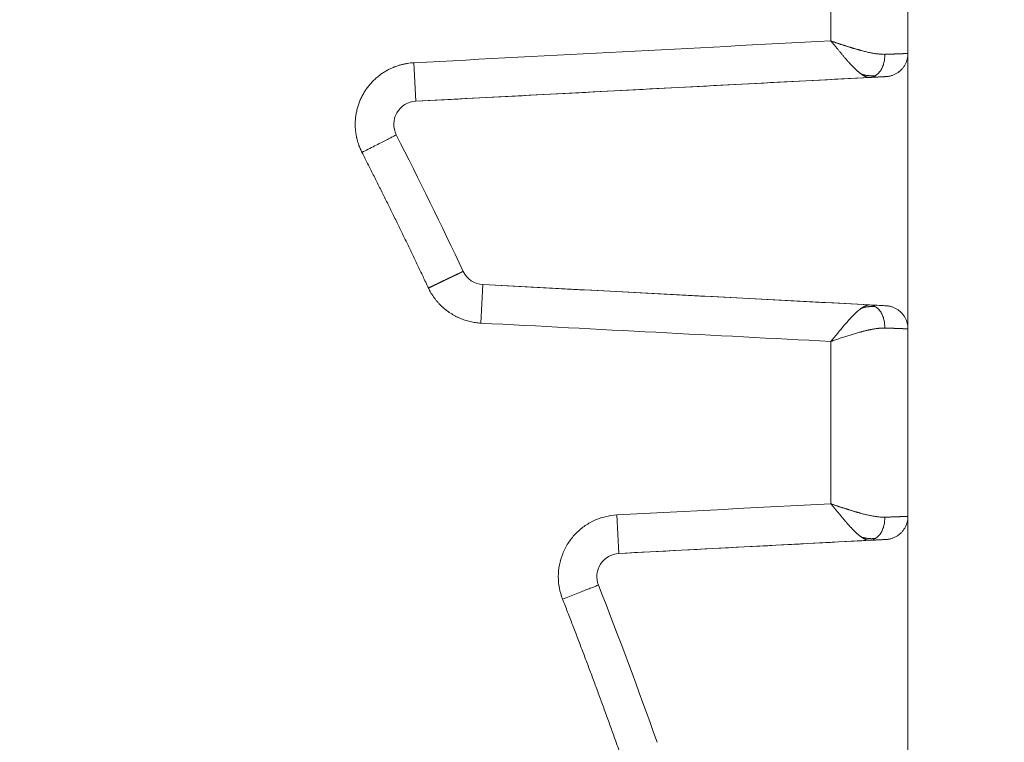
# Model space of a CAD drawing. Header units: millimetres. Extents: x 51337 to 61814, y -21781 to -12277.
# Tile 247 of 256: x 59309 to 59322, y -20692 to -20683. Entities that reach past the tile are written whole.
import ezdxf

# ---------------------------------------------------------------- set-up
doc = ezdxf.new("R2010")
doc.units = ezdxf.units.MM
doc.header["$LTSCALE"] = 0.3175
doc.layers.add('1轮廓实线层', color=7, linetype='Continuous', lineweight=18)

msp = doc.modelspace()

# ---------------------------------------------------------------- linework, layer by layer
at = {"layer": '1轮廓实线层'}
for p, q in [((59320.29339, -20675.97664), (59320.29339, -20683.19195)), ((59320.29339, -20683.19195), (59320.29339, -20675.97664)), ((59320.29339, -20686.76133), (59320.29339, -20683.19195)), ((59313.90935, -20683.81122), (59313.88318, -20683.3119)), ((59313.90935, -20683.81122), (59319.79751, -20683.50263)), ((59314.78128, -20686.18776), (59314.75511, -20686.68708)), ((59319.79898, -20686.45073), (59314.78128, -20686.18776)), ((59320.29339, -20689.19195), (59320.29339, -20686.76133)), ((59320.29339, -20689.19195), (59320.29339, -20686.76133)), ((59316.54313, -20689.67318), (59316.51696, -20689.17387)), ((59320.29339, -20692.76133), (59320.29339, -20689.19195)), ((59316.54313, -20689.67318), (59319.79751, -20689.50263))]:
    msp.add_line(p, q, dxfattribs=at)
for centre, radius, start, end in [((59255.29339, -20713.97664), 117.32051, 300.7584308, 103.5504853), ((59313.92505, -20684.1108), 0.3, 93, 206.993513), ((59313.92505, -20684.1108), 0.3, 93, 206.993416), ((59255.29339, -20713.97664), 65.5, 25.2694902, 26.9934158), ((59314.79698, -20685.88818), 0.3, 205.269489, 267), ((59314.79698, -20685.88818), 0.3, 205.26949, 267), ((59316.55883, -20689.97277), 0.3, 92.999998, 201.395301), ((59316.55883, -20689.97277), 0.3, 93, 201.395301), ((59255.29339, -20713.97664), 65.5, 19.4922739, 21.3953014), ((59255.29339, -20713.97664), 65.5, 19.4922739, 21.3953014)]:
    msp.add_arc(centre, radius, start, end, dxfattribs=at)
for points, degree in [([(59319.29339, -20675.97664), (59319.29339, -20678.32722), (59319.29339, -20680.67779), (59319.29339, -20683.02836)], 3), ([(59319.29339, -20683.02836), (59317.48998, -20683.12288), (59315.68658, -20683.21739), (59313.88318, -20683.3119)], 3), ([(59313.90935, -20683.81122), (59314.89095, -20683.75977), (59316.85416, -20683.65688), (59318.81738, -20683.554), (59319.79898, -20683.50255)], 3), ([(59319.68362, -20683.45771), (59319.77729, -20683.48894), (59319.87341, -20683.47848)], 2), ([(59320.00914, -20683.49154), (59320.00904, -20683.49154), (59319.89963, -20683.49728), (59319.79898, -20683.50255)], 2), ([(59313.65773, -20684.24697), (59313.9559, -20684.83233), (59314.24526, -20685.42217), (59314.52569, -20686.01624)], 3), ([(59319.79898, -20686.45073), (59318.9627, -20686.4069), (59317.29013, -20686.31925), (59315.61757, -20686.23159), (59314.78128, -20686.18776)], 3), ([(59319.87329, -20686.47473), (59319.77703, -20686.46424), (59319.68327, -20686.49553)], 2), ([(59320.00914, -20686.46175), (59320.00904, -20686.46174), (59319.93241, -20686.45772), (59319.79898, -20686.45073)], 3), ([(59314.75511, -20686.68708), (59316.26787, -20686.76636), (59317.78063, -20686.84564), (59319.29339, -20686.92492)], 3), ([(59319.29339, -20686.92492), (59319.29339, -20687.62607), (59319.29339, -20688.32722), (59319.29339, -20689.02836)], 3), ([(59319.29339, -20689.02836), (59318.36791, -20689.07687), (59317.44243, -20689.12537), (59316.51696, -20689.17387)], 3), ([(59316.54313, -20689.67318), (59317.08577, -20689.64475), (59318.17105, -20689.58787), (59319.25634, -20689.53099), (59319.79898, -20689.50255)], 3), ([(59319.68362, -20689.45771), (59319.77729, -20689.48894), (59319.87341, -20689.47848)], 2), ([(59320.00914, -20689.49154), (59320.00904, -20689.49154), (59319.89963, -20689.49728), (59319.79898, -20689.50255)], 2)]:
    msp.add_open_spline(points, degree=degree, dxfattribs=at)
for points, knots in [([(59319.79898, -20683.50255), (59319.79742, -20683.50261), (59319.79428, -20683.50272), (59319.78943, -20683.50258), (59319.78444, -20683.50219), (59319.77931, -20683.50153), (59319.77405, -20683.50061), (59319.76864, -20683.49942), (59319.7631, -20683.49795), (59319.75741, -20683.4962), (59319.75159, -20683.49416), (59319.74562, -20683.49183), (59319.73951, -20683.48921), (59319.73327, -20683.48629), (59319.72688, -20683.48307), (59319.72035, -20683.47954), (59319.71367, -20683.47571), (59319.70686, -20683.47157), (59319.69991, -20683.46711), (59319.69281, -20683.46234), (59319.68557, -20683.45725), (59319.67819, -20683.45184), (59319.67066, -20683.44611), (59319.663, -20683.44005), (59319.65519, -20683.43367), (59319.64724, -20683.42697), (59319.63915, -20683.41995), (59319.63091, -20683.4126), (59319.62253, -20683.40492), (59319.61401, -20683.39692), (59319.60535, -20683.3886), (59319.59654, -20683.37996), (59319.5876, -20683.37101), (59319.57851, -20683.36173), (59319.56928, -20683.35214), (59319.55991, -20683.34225), (59319.55039, -20683.33204), (59319.54074, -20683.32153), (59319.53094, -20683.31073), (59319.52101, -20683.29963), (59319.51093, -20683.28825), (59319.50071, -20683.27658), (59319.49036, -20683.26464), (59319.47986, -20683.25243), (59319.46923, -20683.23996), (59319.45845, -20683.22724), (59319.44754, -20683.21428), (59319.43649, -20683.20108), (59319.4253, -20683.18765), (59319.41398, -20683.17401), (59319.40252, -20683.16016), (59319.39092, -20683.14613), (59319.37919, -20683.1319), (59319.36733, -20683.11751), (59319.35533, -20683.10296), (59319.3432, -20683.08827), (59319.33094, -20683.07344), (59319.31854, -20683.0585), (59319.30602, -20683.04345), (59319.29761, -20683.03341), (59319.29339, -20683.02836)], [0, 0, 0, 0, 0.01327513, 0.02668107, 0.04021847, 0.05388793, 0.06769004, 0.08162538, 0.09569451, 0.10989797, 0.12423628, 0.13870997, 0.15331952, 0.16806543, 0.18294817, 0.19796819, 0.21312594, 0.22842186, 0.24385637, 0.25942988, 0.27514279, 0.29099548, 0.30698835, 0.32312176, 0.33939606, 0.35581162, 0.37236877, 0.38906785, 0.40590917, 0.42289306, 0.44001983, 0.45728978, 0.47470319, 0.49226037, 0.50996157, 0.52780709, 0.54579718, 0.56393211, 0.58221212, 0.60063748, 0.6192084, 0.63792515, 0.65678793, 0.67579699, 0.69495253, 0.71425478, 0.73370395, 0.75330024, 0.77304384, 0.79293497, 0.81297381, 0.83316054, 0.85349536, 0.87397844, 0.89460995, 0.91539008, 0.93631898, 0.95739683, 0.97862378, 1, 1, 1, 1]), ([(59319.29339, -20683.02836), (59319.29834, -20683.03014), (59319.30821, -20683.03368), (59319.32301, -20683.03892), (59319.33774, -20683.04409), (59319.35241, -20683.0492), (59319.36701, -20683.05423), (59319.38153, -20683.0592), (59319.39598, -20683.06409), (59319.41035, -20683.06892), (59319.42465, -20683.07368), (59319.43885, -20683.07837), (59319.45297, -20683.08299), (59319.46701, -20683.08754), (59319.48095, -20683.09202), (59319.4948, -20683.09643), (59319.50855, -20683.10077), (59319.5222, -20683.10504), (59319.53576, -20683.10924), (59319.54921, -20683.11338), (59319.56256, -20683.11744), (59319.5758, -20683.12144), (59319.58894, -20683.12536), (59319.60196, -20683.12922), (59319.61488, -20683.133), (59319.62768, -20683.13672), (59319.64036, -20683.14037), (59319.65293, -20683.14395), (59319.66539, -20683.14746), (59319.67772, -20683.1509), (59319.69495, -20683.15566), (59319.71691, -20683.16153), (59319.74337, -20683.16816), (59319.76924, -20683.17422), (59319.7945, -20683.1797), (59319.81916, -20683.18461), (59319.84318, -20683.18893), (59319.86658, -20683.19268), (59319.88933, -20683.19586), (59319.91143, -20683.19845), (59319.93288, -20683.20047), (59319.95367, -20683.2019), (59319.97383, -20683.2028), (59319.98679, -20683.20291), (59319.99324, -20683.20296)], [0, 0, 0, 0, 0.01975926, 0.03942234, 0.05898941, 0.07846064, 0.09783622, 0.11711632, 0.13630111, 0.1553908, 0.17438556, 0.19328559, 0.21209108, 0.23080223, 0.24941922, 0.26794228, 0.2863716, 0.30470739, 0.32294987, 0.34109924, 0.35915573, 0.37711956, 0.39499095, 0.41277014, 0.43045735, 0.44805282, 0.46555679, 0.4829695, 0.50029121, 0.51752216, 0.53466261, 0.57285755, 0.61060887, 0.64792749, 0.68482471, 0.72131223, 0.75740215, 0.79310694, 0.82843954, 0.86341324, 0.89804178, 0.93233932, 0.9663204, 1, 1, 1, 1]), ([(59319.79898, -20683.50255), (59319.81111, -20683.50192), (59319.83608, -20683.49757), (59319.87386, -20683.4803), (59319.90971, -20683.45164), (59319.94118, -20683.41231), (59319.96618, -20683.36442), (59319.98915, -20683.29343), (59319.99416, -20683.23755), (59319.99324, -20683.20296)], [0, 0, 0, 0, 0.12509682, 0.25020614, 0.37531547, 0.5004248, 0.62553413, 0.75064346, 1, 1, 1, 1]), ([(59319.99324, -20683.20296), (59319.99714, -20683.20282), (59320.00493, -20683.20253), (59320.01637, -20683.20212), (59320.0276, -20683.20171), (59320.03861, -20683.2013), (59320.04939, -20683.20091), (59320.05996, -20683.20052), (59320.07029, -20683.20015), (59320.08041, -20683.19978), (59320.09029, -20683.19942), (59320.09994, -20683.19907), (59320.10937, -20683.19872), (59320.11856, -20683.19839), (59320.12752, -20683.19806), (59320.13624, -20683.19775), (59320.14474, -20683.19744), (59320.15299, -20683.19714), (59320.16101, -20683.19685), (59320.1688, -20683.19656), (59320.17635, -20683.19629), (59320.18366, -20683.19602), (59320.19073, -20683.19576), (59320.19757, -20683.19551), (59320.20416, -20683.19527), (59320.21052, -20683.19504), (59320.21664, -20683.19481), (59320.22253, -20683.1946), (59320.22817, -20683.19439), (59320.23358, -20683.19419), (59320.23874, -20683.194), (59320.24367, -20683.19382), (59320.24836, -20683.19364), (59320.25282, -20683.19348), (59320.25704, -20683.19332), (59320.26102, -20683.19317), (59320.26477, -20683.19304), (59320.26828, -20683.1929), (59320.27156, -20683.19278), (59320.27461, -20683.19267), (59320.27742, -20683.19256), (59320.28, -20683.19246), (59320.28235, -20683.19237), (59320.28447, -20683.19229), (59320.28636, -20683.19222), (59320.28803, -20683.19216), (59320.28947, -20683.1921), (59320.29068, -20683.19206), (59320.29167, -20683.19202), (59320.29244, -20683.19199), (59320.29298, -20683.19197), (59320.29323, -20683.19196), (59320.29333, -20683.19195), (59320.29339, -20683.19195)], [0, 0, 0, 0, 0.02079045, 0.04153715, 0.06224009, 0.08289928, 0.10351473, 0.12408644, 0.14461441, 0.16509865, 0.18553916, 0.20593596, 0.22628903, 0.2465984, 0.26686405, 0.287086, 0.30726426, 0.32739882, 0.34748969, 0.36753688, 0.38754039, 0.40750022, 0.42741639, 0.44728889, 0.46711773, 0.48690292, 0.50664446, 0.52634236, 0.54599662, 0.56560724, 0.58517424, 0.60469761, 0.62417737, 0.64361351, 0.66300605, 0.68235498, 0.70166032, 0.72092207, 0.74014023, 0.75931482, 0.77844583, 0.79753327, 0.81657715, 0.83557747, 0.85453424, 0.87344747, 0.89231715, 0.91114331, 0.92992593, 0.94866504, 0.96736062, 0.9860127, 1, 1, 1, 1]), ([(59313.21231, -20684.47414), (59313.23856, -20684.46075), (59313.26578, -20684.44686), (59313.32093, -20684.41873), (59313.34885, -20684.40449), (59313.40368, -20684.37653), (59313.43058, -20684.36281), (59313.48151, -20684.33684), (59313.50552, -20684.32459), (59313.54901, -20684.30242), (59313.56848, -20684.29249), (59313.60178, -20684.27551), (59313.61561, -20684.26846), (59313.63731, -20684.25739), (59313.64519, -20684.25337), (59313.65519, -20684.24828), (59313.65764, -20684.2471), (59313.6577, -20684.24695)], [0, 0, 0, 0, 0.12565513, 0.12565513, 0.25131026, 0.25131026, 0.37696539, 0.37696539, 0.50262052, 0.50262052, 0.62827565, 0.62827565, 0.75393078, 0.75393078, 0.87958591, 0.87958591, 1, 1, 1, 1]), ([(59314.07487, -20686.2325), (59314.07603, -20686.23193), (59314.07839, -20686.23078), (59314.08195, -20686.22903), (59314.08558, -20686.22725), (59314.08927, -20686.22545), (59314.09303, -20686.22361), (59314.09685, -20686.22175), (59314.10074, -20686.21985), (59314.10468, -20686.21793), (59314.10869, -20686.21598), (59314.11277, -20686.214), (59314.1169, -20686.21199), (59314.12109, -20686.20995), (59314.12534, -20686.20789), (59314.12965, -20686.2058), (59314.13402, -20686.20368), (59314.13844, -20686.20154), (59314.14292, -20686.19937), (59314.14745, -20686.19718), (59314.15204, -20686.19496), (59314.15668, -20686.19272), (59314.16137, -20686.19045), (59314.1661, -20686.18816), (59314.17089, -20686.18585), (59314.17572, -20686.18352), (59314.1806, -20686.18117), (59314.18552, -20686.1788), (59314.19048, -20686.17641), (59314.19548, -20686.174), (59314.20052, -20686.17157), (59314.20559, -20686.16913), (59314.2107, -20686.16667), (59314.21584, -20686.1642), (59314.22102, -20686.16171), (59314.22622, -20686.15922), (59314.23144, -20686.1567), (59314.23669, -20686.15418), (59314.24197, -20686.15165), (59314.24726, -20686.14911), (59314.25257, -20686.14656), (59314.25789, -20686.14401), (59314.26322, -20686.14145), (59314.26857, -20686.13889), (59314.27392, -20686.13633), (59314.27927, -20686.13376), (59314.28463, -20686.13119), (59314.28999, -20686.12863), (59314.29534, -20686.12607), (59314.30068, -20686.12351), (59314.30602, -20686.12095), (59314.31135, -20686.1184), (59314.31666, -20686.11586), (59314.32195, -20686.11333), (59314.32722, -20686.11081), (59314.33247, -20686.1083), (59314.33769, -20686.1058), (59314.34288, -20686.10332), (59314.34805, -20686.10085), (59314.35317, -20686.0984), (59314.35826, -20686.09597), (59314.36331, -20686.09356), (59314.36832, -20686.09117), (59314.37328, -20686.0888), (59314.3782, -20686.08645), (59314.38306, -20686.08413), (59314.38787, -20686.08183), (59314.39263, -20686.07956), (59314.39735, -20686.07731), (59314.40206, -20686.07506), (59314.40676, -20686.07282), (59314.41145, -20686.07058), (59314.41613, -20686.06835), (59314.42078, -20686.06613), (59314.42541, -20686.06393), (59314.43001, -20686.06173), (59314.43458, -20686.05956), (59314.4391, -20686.0574), (59314.44358, -20686.05527), (59314.44802, -20686.05316), (59314.45239, -20686.05108), (59314.45671, -20686.04902), (59314.46096, -20686.047), (59314.46513, -20686.04502), (59314.46922, -20686.04307), (59314.47323, -20686.04116), (59314.47715, -20686.0393), (59314.48096, -20686.03748), (59314.48467, -20686.03572), (59314.48827, -20686.03401), (59314.49175, -20686.03236), (59314.4951, -20686.03077), (59314.49831, -20686.02924), (59314.50139, -20686.02778), (59314.50431, -20686.02639), (59314.50708, -20686.02507), (59314.50969, -20686.02383), (59314.51213, -20686.02268), (59314.51438, -20686.02161), (59314.51646, -20686.02062), (59314.51834, -20686.01973), (59314.52003, -20686.01893), (59314.52151, -20686.01822), (59314.52277, -20686.01762), (59314.52382, -20686.01712), (59314.52465, -20686.01673), (59314.52524, -20686.01645), (59314.52554, -20686.01631), (59314.52563, -20686.01627), (59314.52569, -20686.01624)], [0, 0, 0, 0, 0.00497736, 0.0100474, 0.01520993, 0.02046477, 0.0258117, 0.03125048, 0.03678085, 0.04240254, 0.04811524, 0.05391864, 0.05981239, 0.06579611, 0.07186942, 0.07803188, 0.08428306, 0.09062247, 0.09704961, 0.10356395, 0.11016492, 0.11685194, 0.12362437, 0.13048157, 0.13742285, 0.14444748, 0.15155472, 0.15874378, 0.16601384, 0.17336404, 0.1807935, 0.18830129, 0.19588645, 0.20354798, 0.21128485, 0.21909599, 0.22698031, 0.23493665, 0.24296384, 0.25106067, 0.25922589, 0.26745821, 0.27575631, 0.28411884, 0.2925444, 0.30103158, 0.3095789, 0.31818487, 0.32684798, 0.33556665, 0.34433931, 0.35316434, 0.36204007, 0.37096484, 0.37993694, 0.38895464, 0.39801617, 0.40711977, 0.41626362, 0.4254459, 0.43466476, 0.44391834, 0.45320476, 0.46252212, 0.4718685, 0.48124199, 0.49064065, 0.50006253, 0.50954515, 0.51916406, 0.52892206, 0.53882, 0.5488587, 0.55903891, 0.56936132, 0.57982654, 0.59043513, 0.60118756, 0.61208422, 0.62312544, 0.63431142, 0.64564231, 0.65711812, 0.66873879, 0.68050413, 0.69241386, 0.70446756, 0.71666471, 0.72900464, 0.74148657, 0.75410957, 0.76687259, 0.77977442, 0.7928137, 0.80598894, 0.81929848, 0.8327405, 0.84631305, 0.86001397, 0.87384098, 0.88779161, 0.90186324, 0.91605306, 0.93035813, 0.9447753, 0.95930128, 0.97393262, 0.98866568, 1, 1, 1, 1]), ([(59319.29339, -20686.92492), (59319.29631, -20686.92143), (59319.30216, -20686.91445), (59319.31087, -20686.904), (59319.31953, -20686.8936), (59319.32812, -20686.88326), (59319.33664, -20686.87297), (59319.3451, -20686.86274), (59319.3535, -20686.85258), (59319.36183, -20686.84249), (59319.3701, -20686.83247), (59319.3783, -20686.82253), (59319.38643, -20686.81268), (59319.3945, -20686.80292), (59319.40251, -20686.79324), (59319.41044, -20686.78366), (59319.41831, -20686.77418), (59319.42612, -20686.76481), (59319.43385, -20686.75554), (59319.44152, -20686.74637), (59319.44912, -20686.73732), (59319.45666, -20686.72839), (59319.46413, -20686.71957), (59319.47153, -20686.71087), (59319.47886, -20686.7023), (59319.48612, -20686.69385), (59319.49332, -20686.68553), (59319.50044, -20686.67734), (59319.5075, -20686.66928), (59319.5145, -20686.66135), (59319.52142, -20686.65357), (59319.52827, -20686.64592), (59319.53506, -20686.63841), (59319.54177, -20686.63104), (59319.54842, -20686.62382), (59319.555, -20686.61674), (59319.56151, -20686.6098), (59319.56795, -20686.60301), (59319.57432, -20686.59637), (59319.58063, -20686.58988), (59319.58686, -20686.58354), (59319.59303, -20686.57735), (59319.59912, -20686.57131), (59319.60515, -20686.56542), (59319.6111, -20686.55968), (59319.61699, -20686.5541), (59319.62281, -20686.54866), (59319.62856, -20686.54339), (59319.63424, -20686.53826), (59319.63985, -20686.53329), (59319.64539, -20686.52846), (59319.65086, -20686.5238), (59319.65626, -20686.51928), (59319.66159, -20686.51492), (59319.66686, -20686.51071), (59319.67205, -20686.50665), (59319.67717, -20686.50274), (59319.68223, -20686.49898), (59319.68722, -20686.49537), (59319.69213, -20686.49191), (59319.69698, -20686.4886), (59319.70176, -20686.48544), (59319.70647, -20686.48242), (59319.71111, -20686.47954), (59319.71569, -20686.47682), (59319.72019, -20686.47423), (59319.72462, -20686.47179), (59319.72899, -20686.46949), (59319.73329, -20686.46733), (59319.73752, -20686.4653), (59319.74168, -20686.46342), (59319.74577, -20686.46167), (59319.74979, -20686.46005), (59319.75375, -20686.45857), (59319.75763, -20686.45722), (59319.76145, -20686.456), (59319.7652, -20686.45491), (59319.76889, -20686.45395), (59319.7725, -20686.45311), (59319.77605, -20686.45239), (59319.77953, -20686.4518), (59319.78294, -20686.45133), (59319.78628, -20686.45097), (59319.78956, -20686.45074), (59319.79277, -20686.45062), (59319.79591, -20686.4506), (59319.79796, -20686.45069), (59319.79898, -20686.45073)], [0, 0, 0, 0, 0.01482269, 0.02957057, 0.04424372, 0.05884216, 0.07336596, 0.08781516, 0.10218981, 0.11648998, 0.13071571, 0.14486705, 0.15894407, 0.17294682, 0.18687536, 0.20072974, 0.21451003, 0.22821628, 0.24184856, 0.25540693, 0.26889145, 0.28230218, 0.2956392, 0.30890256, 0.32209234, 0.3352086, 0.34825141, 0.36122085, 0.37411698, 0.38693989, 0.39968964, 0.41236631, 0.42496998, 0.43750072, 0.44995862, 0.46234376, 0.47465622, 0.48689609, 0.49906344, 0.51115838, 0.52318098, 0.53513134, 0.54700956, 0.55881571, 0.57054991, 0.58221224, 0.59380282, 0.60532173, 0.61676908, 0.62814498, 0.63944953, 0.65068284, 0.66184503, 0.6729362, 0.68395648, 0.69490597, 0.70578481, 0.7165931, 0.72733099, 0.73799859, 0.74859603, 0.75912345, 0.76958098, 0.77996875, 0.79028692, 0.80053562, 0.810715, 0.82082521, 0.8308664, 0.84083872, 0.85074234, 0.86057742, 0.87034412, 0.88004262, 0.88967307, 0.89923567, 0.90873059, 0.91815802, 0.92751814, 0.93681114, 0.94603723, 0.95519659, 0.96428945, 0.973316, 0.98227646, 0.99117105, 1, 1, 1, 1]), ([(59319.99324, -20686.75032), (59319.99416, -20686.71573), (59319.98915, -20686.65986), (59319.96618, -20686.58886), (59319.94118, -20686.54098), (59319.90971, -20686.50165), (59319.87387, -20686.47299), (59319.83608, -20686.45571), (59319.81111, -20686.45137), (59319.79898, -20686.45073)], [0, 0, 0, 0, 0.24935533, 0.37446404, 0.49957276, 0.62468147, 0.74979019, 0.8748989, 1, 1, 1, 1]), ([(59319.99324, -20686.75032), (59319.98976, -20686.75034), (59319.9828, -20686.75037), (59319.97214, -20686.75063), (59319.96129, -20686.75105), (59319.95025, -20686.75164), (59319.93901, -20686.7524), (59319.92758, -20686.75333), (59319.91596, -20686.75442), (59319.90414, -20686.75569), (59319.89214, -20686.75713), (59319.87994, -20686.75874), (59319.86755, -20686.76051), (59319.85498, -20686.76246), (59319.84222, -20686.76457), (59319.82927, -20686.76685), (59319.81614, -20686.76931), (59319.80282, -20686.77193), (59319.78933, -20686.77472), (59319.77565, -20686.77768), (59319.76179, -20686.78081), (59319.74776, -20686.78411), (59319.73356, -20686.78758), (59319.71918, -20686.79122), (59319.70464, -20686.79502), (59319.68645, -20686.79995), (59319.66446, -20686.80607), (59319.63852, -20686.81342), (59319.61209, -20686.82107), (59319.58516, -20686.82902), (59319.55777, -20686.83727), (59319.52993, -20686.84582), (59319.50165, -20686.85467), (59319.47295, -20686.86381), (59319.44386, -20686.87325), (59319.41439, -20686.88299), (59319.38458, -20686.89303), (59319.35443, -20686.90336), (59319.32398, -20686.91399), (59319.30362, -20686.92126), (59319.29339, -20686.92492)], [0, 0, 0, 0, 0.01820512, 0.03649684, 0.05487758, 0.07334972, 0.09191562, 0.1105776, 0.12933793, 0.14819888, 0.16716264, 0.18623139, 0.20540727, 0.22469239, 0.24408882, 0.26359858, 0.28322367, 0.30296607, 0.32282768, 0.34281042, 0.36291613, 0.38314664, 0.40350375, 0.42398921, 0.44460475, 0.46535206, 0.50094825, 0.53693522, 0.57331519, 0.61009031, 0.64726264, 0.6848342, 0.72280693, 0.76118271, 0.79996338, 0.8391507, 0.87874638, 0.9187521, 0.95916945, 1, 1, 1, 1]), ([(59320.29339, -20686.76133), (59320.29332, -20686.76133), (59320.29322, -20686.76132), (59320.29289, -20686.76131), (59320.29222, -20686.76129), (59320.29128, -20686.76125), (59320.29006, -20686.7612), (59320.28856, -20686.76115), (59320.28679, -20686.76108), (59320.28474, -20686.761), (59320.28241, -20686.76091), (59320.27979, -20686.76081), (59320.27689, -20686.7607), (59320.27371, -20686.76058), (59320.27024, -20686.76045), (59320.26649, -20686.76031), (59320.26244, -20686.76016), (59320.25811, -20686.76), (59320.25349, -20686.75983), (59320.24857, -20686.75965), (59320.24337, -20686.75945), (59320.23787, -20686.75925), (59320.23208, -20686.75904), (59320.226, -20686.75881), (59320.21962, -20686.75858), (59320.21295, -20686.75834), (59320.20599, -20686.75808), (59320.19874, -20686.75782), (59320.19119, -20686.75754), (59320.18335, -20686.75725), (59320.17522, -20686.75696), (59320.1668, -20686.75665), (59320.15808, -20686.75633), (59320.14908, -20686.756), (59320.13979, -20686.75567), (59320.1302, -20686.75532), (59320.12034, -20686.75496), (59320.11018, -20686.75459), (59320.09974, -20686.75421), (59320.08902, -20686.75382), (59320.07801, -20686.75342), (59320.06673, -20686.75301), (59320.05517, -20686.75259), (59320.04333, -20686.75215), (59320.03122, -20686.75171), (59320.01884, -20686.75126), (59320.0062, -20686.7508), (59319.99756, -20686.75048), (59319.99324, -20686.75032)], [0, 0, 0, 0, 0.01613645, 0.0368212, 0.05755942, 0.07835114, 0.09919634, 0.12009505, 0.14104726, 0.16205299, 0.18311225, 0.20422504, 0.22539137, 0.24661125, 0.26788469, 0.28921169, 0.31059226, 0.33202641, 0.35351415, 0.37505548, 0.39665041, 0.41829895, 0.4400011, 0.46175688, 0.48356628, 0.50542932, 0.52734601, 0.54931635, 0.57134034, 0.593418, 0.61554933, 0.63773434, 0.65997303, 0.68226542, 0.7046115, 0.72701129, 0.74946478, 0.771972, 0.79453294, 0.81714761, 0.83981601, 0.86253816, 0.88531406, 0.90814371, 0.93102713, 0.95396431, 0.97695526, 1, 1, 1, 1]), ([(59319.79898, -20689.50255), (59319.79742, -20689.50261), (59319.79428, -20689.50272), (59319.78943, -20689.50258), (59319.78444, -20689.50219), (59319.77931, -20689.50153), (59319.77405, -20689.50061), (59319.76864, -20689.49942), (59319.7631, -20689.49795), (59319.75741, -20689.4962), (59319.75159, -20689.49416), (59319.74562, -20689.49183), (59319.73951, -20689.48921), (59319.73327, -20689.48629), (59319.72688, -20689.48307), (59319.72035, -20689.47954), (59319.71367, -20689.47571), (59319.70686, -20689.47157), (59319.69991, -20689.46711), (59319.69281, -20689.46234), (59319.68557, -20689.45725), (59319.67819, -20689.45184), (59319.67066, -20689.44611), (59319.663, -20689.44005), (59319.65519, -20689.43367), (59319.64724, -20689.42697), (59319.63915, -20689.41995), (59319.63091, -20689.4126), (59319.62253, -20689.40492), (59319.61401, -20689.39692), (59319.60535, -20689.3886), (59319.59654, -20689.37996), (59319.5876, -20689.37101), (59319.57851, -20689.36173), (59319.56928, -20689.35214), (59319.55991, -20689.34225), (59319.55039, -20689.33204), (59319.54074, -20689.32153), (59319.53094, -20689.31073), (59319.52101, -20689.29963), (59319.51093, -20689.28825), (59319.50071, -20689.27658), (59319.49036, -20689.26464), (59319.47986, -20689.25243), (59319.46923, -20689.23996), (59319.45845, -20689.22724), (59319.44754, -20689.21428), (59319.43649, -20689.20108), (59319.4253, -20689.18765), (59319.41398, -20689.17401), (59319.40252, -20689.16016), (59319.39092, -20689.14613), (59319.37919, -20689.1319), (59319.36733, -20689.11751), (59319.35533, -20689.10296), (59319.3432, -20689.08827), (59319.33094, -20689.07344), (59319.31854, -20689.0585), (59319.30602, -20689.04345), (59319.29761, -20689.03341), (59319.29339, -20689.02836)], [0, 0, 0, 0, 0.01327512, 0.02668107, 0.04021847, 0.05388793, 0.06769004, 0.08162538, 0.09569451, 0.10989796, 0.12423628, 0.13870996, 0.15331952, 0.16806543, 0.18294816, 0.19796818, 0.21312594, 0.22842185, 0.24385636, 0.25942987, 0.27514278, 0.29099547, 0.30698834, 0.32312175, 0.33939605, 0.35581161, 0.37236876, 0.38906784, 0.40590916, 0.42289305, 0.44001982, 0.45728977, 0.47470318, 0.49226035, 0.50996156, 0.52780708, 0.54579717, 0.5639321, 0.58221211, 0.60063747, 0.61920839, 0.63792514, 0.65678792, 0.67579698, 0.69495252, 0.71425478, 0.73370394, 0.75330023, 0.77304384, 0.79293496, 0.8129738, 0.83316054, 0.85349535, 0.87397843, 0.89460995, 0.91539008, 0.93631898, 0.95739683, 0.97862378, 1, 1, 1, 1]), ([(59319.29339, -20689.02836), (59319.29834, -20689.03014), (59319.30821, -20689.03368), (59319.32301, -20689.03892), (59319.33774, -20689.04409), (59319.35241, -20689.0492), (59319.36701, -20689.05423), (59319.38153, -20689.0592), (59319.39598, -20689.06409), (59319.41035, -20689.06892), (59319.42465, -20689.07368), (59319.43885, -20689.07837), (59319.45297, -20689.08299), (59319.46701, -20689.08754), (59319.48095, -20689.09202), (59319.4948, -20689.09643), (59319.50855, -20689.10077), (59319.5222, -20689.10504), (59319.53576, -20689.10924), (59319.54921, -20689.11338), (59319.56256, -20689.11744), (59319.5758, -20689.12144), (59319.58894, -20689.12536), (59319.60196, -20689.12922), (59319.61488, -20689.133), (59319.62768, -20689.13672), (59319.64036, -20689.14037), (59319.65293, -20689.14395), (59319.66539, -20689.14746), (59319.67772, -20689.1509), (59319.69495, -20689.15566), (59319.71691, -20689.16153), (59319.74337, -20689.16816), (59319.76924, -20689.17422), (59319.7945, -20689.1797), (59319.81916, -20689.18461), (59319.84318, -20689.18893), (59319.86658, -20689.19268), (59319.88933, -20689.19586), (59319.91143, -20689.19845), (59319.93288, -20689.20047), (59319.95367, -20689.2019), (59319.97383, -20689.2028), (59319.98679, -20689.20291), (59319.99324, -20689.20296)], [0, 0, 0, 0, 0.01975926, 0.03942234, 0.05898941, 0.07846064, 0.09783622, 0.11711631, 0.13630111, 0.1553908, 0.17438556, 0.19328559, 0.21209108, 0.23080222, 0.24941922, 0.26794228, 0.2863716, 0.30470739, 0.32294986, 0.34109924, 0.35915573, 0.37711956, 0.39499095, 0.41277013, 0.43045734, 0.44805282, 0.46555679, 0.4829695, 0.50029121, 0.51752216, 0.53466261, 0.57285755, 0.61060887, 0.64792749, 0.68482471, 0.72131223, 0.75740215, 0.79310694, 0.82843954, 0.86341324, 0.89804178, 0.93233932, 0.9663204, 1, 1, 1, 1]), ([(59316.51696, -20689.17387), (59316.46641, -20689.17652), (59316.41612, -20689.18398), (59316.31785, -20689.20825), (59316.26986, -20689.22507), (59316.17793, -20689.26745), (59316.13399, -20689.29301), (59316.0517, -20689.35198), (59316.01337, -20689.38538), (59315.94369, -20689.4588), (59315.91234, -20689.49883), (59315.85776, -20689.58409), (59315.83453, -20689.62932), (59315.79702, -20689.72334), (59315.78274, -20689.77213), (59315.76364, -20689.87155), (59315.75883, -20689.92216), (59315.75883, -20689.97277)], [0, 0, 0, 0, 0.125, 0.125, 0.25, 0.25, 0.375, 0.375, 0.5, 0.5, 0.625, 0.625, 0.75, 0.75, 0.875, 0.875, 1, 1, 1, 1]), ([(59319.79898, -20689.50255), (59319.81111, -20689.50192), (59319.83608, -20689.49757), (59319.87386, -20689.4803), (59319.90971, -20689.45164), (59319.94118, -20689.41231), (59319.96618, -20689.36442), (59319.98915, -20689.29343), (59319.99416, -20689.23755), (59319.99324, -20689.20296)], [0, 0, 0, 0, 0.12509682, 0.25020614, 0.37531547, 0.5004248, 0.62553413, 0.75064346, 1, 1, 1, 1]), ([(59319.99324, -20689.20296), (59319.99714, -20689.20282), (59320.00493, -20689.20253), (59320.01637, -20689.20212), (59320.0276, -20689.20171), (59320.03861, -20689.2013), (59320.04939, -20689.20091), (59320.05996, -20689.20052), (59320.07029, -20689.20015), (59320.08041, -20689.19978), (59320.09029, -20689.19942), (59320.09994, -20689.19907), (59320.10937, -20689.19872), (59320.11856, -20689.19839), (59320.12752, -20689.19806), (59320.13624, -20689.19775), (59320.14474, -20689.19744), (59320.15299, -20689.19714), (59320.16101, -20689.19685), (59320.1688, -20689.19656), (59320.17635, -20689.19629), (59320.18366, -20689.19602), (59320.19073, -20689.19576), (59320.19757, -20689.19551), (59320.20416, -20689.19527), (59320.21052, -20689.19504), (59320.21664, -20689.19481), (59320.22253, -20689.1946), (59320.22817, -20689.19439), (59320.23358, -20689.19419), (59320.23874, -20689.194), (59320.24367, -20689.19382), (59320.24836, -20689.19364), (59320.25282, -20689.19348), (59320.25704, -20689.19332), (59320.26102, -20689.19317), (59320.26477, -20689.19304), (59320.26828, -20689.1929), (59320.27156, -20689.19278), (59320.27461, -20689.19267), (59320.27742, -20689.19256), (59320.28, -20689.19246), (59320.28235, -20689.19237), (59320.28447, -20689.19229), (59320.28636, -20689.19222), (59320.28803, -20689.19216), (59320.28947, -20689.1921), (59320.29068, -20689.19206), (59320.29167, -20689.19202), (59320.29244, -20689.19199), (59320.29298, -20689.19197), (59320.29323, -20689.19196), (59320.29333, -20689.19195), (59320.29339, -20689.19195)], [0, 0, 0, 0, 0.02079045, 0.04153715, 0.06224009, 0.08289928, 0.10351473, 0.12408644, 0.14461441, 0.16509865, 0.18553916, 0.20593596, 0.22628903, 0.2465984, 0.26686405, 0.287086, 0.30726426, 0.32739882, 0.34748969, 0.36753688, 0.38754039, 0.40750022, 0.42741639, 0.44728889, 0.46711773, 0.48690292, 0.50664446, 0.52634236, 0.54599662, 0.56560724, 0.58517424, 0.60469761, 0.62417737, 0.64361351, 0.66300605, 0.68235498, 0.70166032, 0.72092207, 0.74014023, 0.75931482, 0.77844583, 0.79753327, 0.81657715, 0.83557747, 0.85453424, 0.87344747, 0.89231715, 0.91114331, 0.92992593, 0.94866504, 0.96736062, 0.9860127, 1, 1, 1, 1]), ([(59315.75883, -20689.97277), (59315.75883, -20690.02256), (59315.76349, -20690.07235), (59315.78197, -20690.1702), (59315.79579, -20690.21826), (59315.81396, -20690.26461)], [0, 0, 0, 0, 0.5, 0.5, 1, 1, 1, 1]), ([(59315.81396, -20690.26461), (59315.84443, -20690.25268), (59315.8749, -20690.24074), (59315.93466, -20690.21732), (59315.96396, -20690.20584), (59316.02026, -20690.18378), (59316.04726, -20690.1732), (59316.09793, -20690.15335), (59316.1216, -20690.14408), (59316.16469, -20690.1272), (59316.18411, -20690.11959), (59316.21797, -20690.10632), (59316.2324, -20690.10067), (59316.25572, -20690.09153), (59316.26461, -20690.08805), (59316.27645, -20690.08341), (59316.27955, -20690.08219), (59316.27946, -20690.08223)], [0, 0, 0, 0, 0.12512807, 0.12512807, 0.25025614, 0.25025614, 0.37538422, 0.37538422, 0.50051229, 0.50051229, 0.62564036, 0.62564036, 0.75076843, 0.75076843, 0.8758965, 0.8758965, 1, 1, 1, 1])]:
    msp.add_open_spline(points, degree=3, knots=knots, dxfattribs=at)
for points, weights in [([(59320.00909, -20683.49154), (59320.17738, -20683.48272), (59320.29339, -20683.36048), (59320.29339, -20683.19195)], [0.999999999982, 0.816916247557, 0.816916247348, 0.999999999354]), ([(59313.88318, -20683.3119), (59313.45183, -20683.33451), (59313.12505, -20683.64424), (59313.12505, -20684.1108)], [0.986784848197, 0.763096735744, 0.706457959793, 0.816868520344]), ([(59314.07487, -20686.2325), (59314.20442, -20686.50418), (59314.45466, -20686.67133), (59314.75511, -20686.68708)], [0.850491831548, 0.771020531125, 0.771325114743, 0.851405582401]), ([(59320.29339, -20686.76133), (59320.29339, -20686.59281), (59320.17738, -20686.47056), (59320.00909, -20686.46174)], [0.999999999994, 0.816916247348, 0.816916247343, 0.99999999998]), ([(59320.00909, -20689.49154), (59320.17738, -20689.48272), (59320.29339, -20689.36048), (59320.29339, -20689.19195)], [0.999999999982, 0.816916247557, 0.816916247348, 0.999999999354]), ([(59315.81396, -20690.26461), (59316.07649, -20690.93469), (59316.32787, -20691.60903), (59316.56801, -20692.28746)], [0.851405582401, 0.851327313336, 0.851327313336, 0.851405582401])]:
    msp.add_rational_spline(points, weights, degree=3, dxfattribs=at)
for points, weights, knots in [([(59313.12505, -20684.1108), (59313.12505, -20684.24162), (59313.15652, -20684.3646), (59313.21223, -20684.47397), (59313.21227, -20684.47406), (59313.21231, -20684.47414)], [0.816868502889, 0.854303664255, 0.910942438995, 0.986784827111, 0.986784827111, 0.986784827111], [0, 0, 0, 0, 0.99932176, 0.99932176, 1, 1, 1, 1]), ([(59313.21231, -20684.47414), (59313.50818, -20685.05498), (59313.79527, -20685.6402), (59314.07398, -20686.23062), (59314.07442, -20686.23156), (59314.07487, -20686.2325)], [0.85140555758, 0.851341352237, 0.85134136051, 0.851405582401, 0.851405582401, 0.851405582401], [0, 0, 0, 0, 0.99840507, 0.99840507, 1, 1, 1, 1])]:
    msp.add_rational_spline(points, weights, degree=3, knots=knots, dxfattribs=at)

doc.saveas('drawing.dxf')
